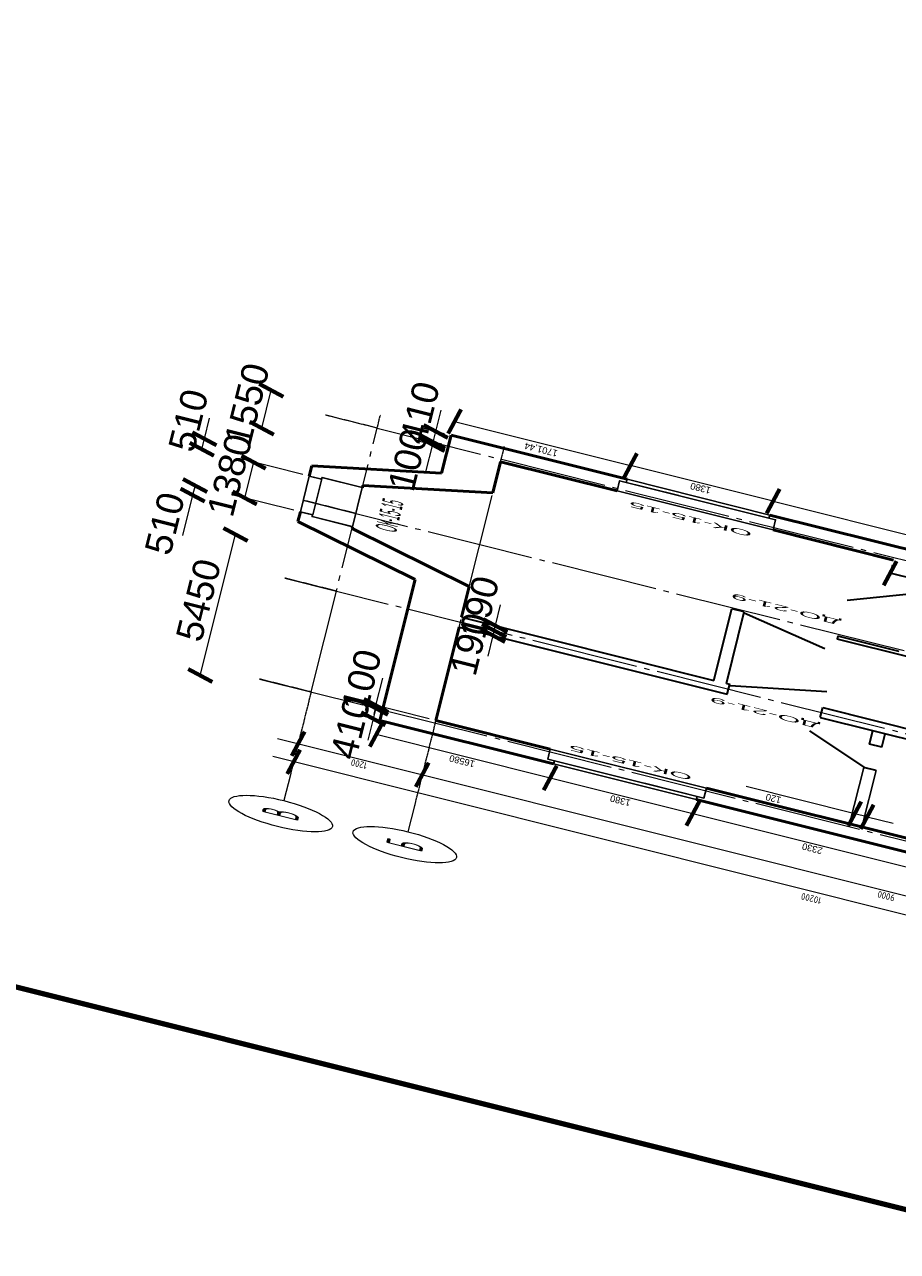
# Model space of a CAD drawing. Header units: millimetres. Extents: x -2096172177 to 2055029645, y -728784453 to 1899906214.
# Tile 32 of 109: x -1976196839 to -1955633114, y 1631205585 to 1660105062. Entities that reach past the tile are written whole.
import ezdxf
from ezdxf import colors
from ezdxf.entities.mleader import LeaderData, LeaderLine
from ezdxf.enums import TextEntityAlignment as Align
from ezdxf.math import Vec2, Vec3

# ---------------------------------------------------------------- set-up
doc = ezdxf.new("R2010")
doc.units = ezdxf.units.MM
doc.linetypes.add('DASHDOT_axis', pattern=[24, 20, -1.5, 1, -1.5])
for name, color, linetype, lineweight in [('Внутренние стены', 3, 'Continuous', 35), ('Двери', 20, 'Continuous', 25), ('Наружные стены', 1, 'Continuous', 50), ('Окна и двери', 4, 'Continuous', 25), ('Простенки и окна', 80, 'Continuous', 18), ('Размеры окон', 6, 'Continuous', 18), ('Размеры стен', 5, 'Continuous', 18), ('Рамка', 2, 'Continuous', 100), ('Толщины привязок', 130, 'Continuous', 18)]:
    doc.layers.add(name, color=color, linetype=linetype, lineweight=lineweight)
doc.styles.add('GOST-2.304_Type-B', font='GOST Common.ttf')
doc.styles.get("Standard").update_dxf_attribs({"font": 'arial.ttf'})
doc.styles.add('Аннотативный', font='arial.ttf')
doc.styles.add('стиль для стен', font='arial.ttf')
doc.dimstyles.new('Для размеров СТЕН', dxfattribs={"dimtxt": 2.5, "dimasz": 2.5, "dimexe": 1.25, "dimexo": 0.625, "dimtad": 1, "dimtxsty": 'стиль для стен', "dimblk": 'ARCHTICK', "dimcen": 2.5, "dimadec": 0, "dimazin": 0, "dimtfac": 1, "dimtmove": 0, "dimatfit": 3, "dimfxl": 1, "dimarcsym": 0})

# ---------------------------------------------------------------- blocks, each defined once
blk = doc.blocks.new('_ArchTick')
at = {"color": 0, "linetype": 'ByBlock', "const_width": 0.15}
blk.add_lwpolyline([(-0.5, -0.5), (0.5, 0.5)], dxfattribs=at)
blk = doc.blocks.new('*D447')
at = {"layer": 'Defpoints', "color": 0, "transparency": 16777216}
for p in [(1775592, 918304), (1775054, 916924), (1775592, 916924)]:
    blk.add_point(p, dxfattribs=at)
at = {"layer": 'Простенки и окна', "color": 0, "lineweight": -2, "transparency": 16777216}
blk.add_line((1775054, 918304), (1775054, 916924), dxfattribs=at)
at = {"layer": 'Простенки и окна', "color": 0, "lineweight": -2, "transparency": 16777216, "xscale": 250, "yscale": 250, "zscale": 250}
for p, rotation in [((1775054, 918304), 90), ((1775054, 916924), 270)]:
    blk.add_blockref('_ArchTick', p, dxfattribs=dict(at, rotation=rotation))
at = {"layer": 'Простенки и окна', "color": 0, "transparency": 16777216, "insert": (1774866, 917614), "char_height": 250, "attachment_point": 5, "rotation": 90, "style": 'стиль для стен'}
blk.add_mtext('1380', dxfattribs=at)
blk = doc.blocks.new('*D448')
at = {"layer": 'Defpoints', "color": 0, "transparency": 16777216}
for p in [(1782456, 921723), (1782456, 921184), (1783836, 921184)]:
    blk.add_point(p, dxfattribs=at)
at = {"layer": 'Размеры окон', "color": 0, "lineweight": -2, "transparency": 16777216}
for p, q in [((1782456, 921247), (1782456, 921848)), ((1783836, 921247), (1783836, 921848)), ((1783836, 921723), (1782456, 921723))]:
    blk.add_line(p, q, dxfattribs=at)
at = {"layer": 'Размеры окон', "color": 0, "lineweight": -2, "transparency": 16777216, "xscale": 250, "yscale": 250, "zscale": 250, "rotation": 180}
blk.add_blockref('_ArchTick', (1782456, 921723), dxfattribs=at)
at = {"layer": 'Размеры окон', "color": 0, "lineweight": -2, "transparency": 16777216, "xscale": 250, "yscale": 250, "zscale": 250}
blk.add_blockref('_ArchTick', (1783836, 921723), dxfattribs=at)
at = {"layer": 'Размеры окон', "color": 0, "transparency": 16777216, "insert": (1783146, 921910), "char_height": 250, "attachment_point": 5, "style": 'стиль для стен'}
blk.add_mtext('1380', dxfattribs=at)
blk = doc.blocks.new('*D449')
at = {"layer": 'Defpoints', "color": 0, "transparency": 16777216}
for p in [(1786609, 918285), (1787148, 918285), (1786609, 916905)]:
    blk.add_point(p, dxfattribs=at)
at = {"layer": 'Простенки и окна', "color": 0, "lineweight": -2, "transparency": 16777216}
blk.add_line((1787148, 916905), (1787148, 918285), dxfattribs=at)
at = {"layer": 'Простенки и окна', "color": 0, "lineweight": -2, "transparency": 16777216, "xscale": 250, "yscale": 250, "zscale": 250}
for p, rotation in [((1787148, 918285), 90), ((1787148, 916905), 270)]:
    blk.add_blockref('_ArchTick', p, dxfattribs=dict(at, rotation=rotation))
at = {"layer": 'Простенки и окна', "color": 0, "transparency": 16777216, "insert": (1786960, 917595), "char_height": 250, "attachment_point": 5, "rotation": 90, "style": 'стиль для стен'}
blk.add_mtext('1380', dxfattribs=at)
blk = doc.blocks.new('*D452')
at = {"layer": 'Defpoints', "color": 0, "transparency": 16777216}
for p in [(1776003, 920049), (1776103, 920055), (1776103, 919476)]:
    blk.add_point(p, dxfattribs=at)
at = {"layer": 'Толщины привязок', "color": 0, "lineweight": -2, "transparency": 16777216}
for p, q in [((1776003, 920111), (1776003, 920180)), ((1776103, 919539), (1776103, 920180)), ((1776003, 920055), (1775753, 920055)), ((1776003, 920055), (1776103, 920055)), ((1776103, 920055), (1777153, 920055))]:
    blk.add_line(p, q, dxfattribs=at)
at = {"layer": 'Толщины привязок', "color": 0, "lineweight": -2, "transparency": 16777216, "xscale": 250, "yscale": 250, "zscale": 250}
blk.add_blockref('_ArchTick', (1776003, 920055), dxfattribs=at)
at = {"layer": 'Толщины привязок', "color": 0, "lineweight": -2, "transparency": 16777216, "xscale": 250, "yscale": 250, "zscale": 250, "rotation": 180}
blk.add_blockref('_ArchTick', (1776103, 920055), dxfattribs=at)
at = {"layer": 'Толщины привязок', "color": 0, "transparency": 16777216, "insert": (1776878, 920242), "char_height": 250, "attachment_point": 5, "style": 'стиль для стен'}
blk.add_mtext('100', dxfattribs=at)
blk = doc.blocks.new('*D453')
at = {"layer": 'Defpoints', "color": 0, "transparency": 16777216}
for p in [(1775054, 916924), (1775054, 914589), (1775057, 914589)]:
    blk.add_point(p, dxfattribs=at)
at = {"layer": 'Простенки и окна', "color": 0, "lineweight": -2, "transparency": 16777216}
blk.add_line((1775057, 916924), (1775057, 914589), dxfattribs=at)
at = {"layer": 'Простенки и окна', "color": 0, "lineweight": -2, "transparency": 16777216, "xscale": 250, "yscale": 250, "zscale": 250}
for p, rotation in [((1775057, 916924), 90), ((1775057, 914589), 270)]:
    blk.add_blockref('_ArchTick', p, dxfattribs=dict(at, rotation=rotation))
at = {"layer": 'Простенки и окна', "color": 0, "transparency": 16777216, "insert": (1774869, 915757), "char_height": 250, "attachment_point": 5, "rotation": 90, "style": 'стиль для стен'}
blk.add_mtext('2330', dxfattribs=at)
blk = doc.blocks.new('*D454')
at = {"layer": 'Defpoints', "color": 0, "transparency": 16777216}
for p in [(1775048, 919986), (1775593, 919986), (1775054, 918304)]:
    blk.add_point(p, dxfattribs=at)
at = {"layer": 'Простенки и окна', "color": 0, "lineweight": -2, "transparency": 16777216}
blk.add_line((1775048, 918304), (1775048, 919986), dxfattribs=at)
at = {"layer": 'Простенки и окна', "color": 0, "lineweight": -2, "transparency": 16777216, "xscale": 250, "yscale": 250, "zscale": 250}
for p, rotation in [((1775048, 919986), 90), ((1775048, 918304), 270)]:
    blk.add_blockref('_ArchTick', p, dxfattribs=dict(at, rotation=rotation))
at = {"layer": 'Простенки и окна', "color": 0, "transparency": 16777216, "insert": (1774861, 919145), "char_height": 250, "attachment_point": 5, "rotation": 90, "style": 'стиль для стен'}
blk.add_mtext('16580', dxfattribs=at)
blk = doc.blocks.new('*D455')
at = {"layer": 'Defpoints', "color": 0, "transparency": 16777216}
for p in [(1781043, 921723), (1775593, 919986), (1781043, 919986)]:
    blk.add_point(p, dxfattribs=at)
at = {"layer": 'Простенки и окна', "color": 0, "lineweight": -2, "transparency": 16777216}
blk.add_line((1775593, 921723), (1781043, 921723), dxfattribs=at)
at = {"layer": 'Простенки и окна', "color": 0, "lineweight": -2, "transparency": 16777216, "xscale": 250, "yscale": 250, "zscale": 250, "rotation": 180}
blk.add_blockref('_ArchTick', (1775593, 921723), dxfattribs=at)
at = {"layer": 'Простенки и окна', "color": 0, "lineweight": -2, "transparency": 16777216, "xscale": 250, "yscale": 250, "zscale": 250}
blk.add_blockref('_ArchTick', (1781043, 921723), dxfattribs=at)
at = {"layer": 'Простенки и окна', "color": 0, "transparency": 16777216, "insert": (1778318, 921910), "char_height": 250, "attachment_point": 5, "style": 'стиль для стен'}
blk.add_mtext('5450', dxfattribs=at)
blk = doc.blocks.new('*D456')
at = {"layer": 'Defpoints', "color": 0, "transparency": 16777216}
for p in [(1782085, 922203), (1782456, 921723), (1782085, 921184)]:
    blk.add_point(p, dxfattribs=at)
at = {"layer": 'Простенки и окна', "color": 0, "lineweight": -2, "transparency": 16777216}
for p, q in [((1782085, 922203), (1780523, 922203)), ((1782456, 922203), (1782085, 922203))]:
    blk.add_line(p, q, dxfattribs=at)
at = {"layer": 'Простенки и окна', "color": 0, "lineweight": -2, "transparency": 16777216, "xscale": 250, "yscale": 250, "zscale": 250, "rotation": 180}
blk.add_blockref('_ArchTick', (1782085, 922203), dxfattribs=at)
at = {"layer": 'Простенки и окна', "color": 0, "lineweight": -2, "transparency": 16777216, "xscale": 250, "yscale": 250, "zscale": 250}
blk.add_blockref('_ArchTick', (1782456, 922203), dxfattribs=at)
at = {"layer": 'Простенки и окна', "color": 0, "transparency": 16777216, "insert": (1780798, 922391), "char_height": 250, "attachment_point": 5, "style": 'стиль для стен'}
blk.add_mtext('510', dxfattribs=at)
blk = doc.blocks.new('*D457')
at = {"layer": 'Defpoints', "color": 0, "transparency": 16777216}
for p in [(1784239, 922224), (1783836, 921723), (1784239, 921184)]:
    blk.add_point(p, dxfattribs=at)
at = {"layer": 'Простенки и окна', "color": 0, "lineweight": -2, "transparency": 16777216}
for p, q in [((1783836, 922224), (1784239, 922224)), ((1784239, 922224), (1785039, 922224))]:
    blk.add_line(p, q, dxfattribs=at)
at = {"layer": 'Простенки и окна', "color": 0, "lineweight": -2, "transparency": 16777216, "xscale": 250, "yscale": 250, "zscale": 250, "rotation": 180}
blk.add_blockref('_ArchTick', (1783836, 922224), dxfattribs=at)
at = {"layer": 'Простенки и окна', "color": 0, "lineweight": -2, "transparency": 16777216, "xscale": 250, "yscale": 250, "zscale": 250}
blk.add_blockref('_ArchTick', (1784239, 922224), dxfattribs=at)
at = {"layer": 'Простенки и окна', "color": 0, "transparency": 16777216, "insert": (1784764, 922411), "char_height": 250, "attachment_point": 5, "style": 'стиль для стен'}
blk.add_mtext('510', dxfattribs=at)
blk = doc.blocks.new('*D458')
at = {"layer": 'Defpoints', "color": 0, "transparency": 16777216}
for p in [(1786613, 921726), (1785148, 919986), (1786613, 919986)]:
    blk.add_point(p, dxfattribs=at)
at = {"layer": 'Простенки и окна', "color": 0, "lineweight": -2, "transparency": 16777216}
blk.add_line((1785148, 921726), (1786613, 921726), dxfattribs=at)
at = {"layer": 'Простенки и окна', "color": 0, "lineweight": -2, "transparency": 16777216, "xscale": 250, "yscale": 250, "zscale": 250, "rotation": 180}
blk.add_blockref('_ArchTick', (1785148, 921726), dxfattribs=at)
at = {"layer": 'Простенки и окна', "color": 0, "lineweight": -2, "transparency": 16777216, "xscale": 250, "yscale": 250, "zscale": 250}
blk.add_blockref('_ArchTick', (1786613, 921726), dxfattribs=at)
at = {"layer": 'Простенки и окна', "color": 0, "transparency": 16777216, "insert": (1785881, 921914), "char_height": 250, "attachment_point": 5, "style": 'стиль для стен'}
blk.add_mtext('1550', dxfattribs=at)
blk = doc.blocks.new('*D459')
at = {"layer": 'Defpoints', "color": 0, "transparency": 16777216}
for p in [(1786613, 919986), (1787148, 918285), (1787148, 918285)]:
    blk.add_point(p, dxfattribs=at)
at = {"layer": 'Простенки и окна', "color": 0, "lineweight": -2, "transparency": 16777216}
blk.add_line((1787148, 919986), (1787148, 918285), dxfattribs=at)
at = {"layer": 'Простенки и окна', "color": 0, "lineweight": -2, "transparency": 16777216, "xscale": 250, "yscale": 250, "zscale": 250}
for p, rotation in [((1787148, 919986), 90), ((1787148, 918285), 270)]:
    blk.add_blockref('_ArchTick', p, dxfattribs=dict(at, rotation=rotation))
at = {"layer": 'Простенки и окна', "color": 0, "transparency": 16777216, "insert": (1786935, 919135), "char_height": 250, "attachment_point": 5, "rotation": 90, "style": 'стиль для стен'}
blk.add_mtext('1701,44', dxfattribs=at)
blk = doc.blocks.new('*D460')
at = {"layer": 'Defpoints', "color": 0, "transparency": 16777216}
for p in [(1787148, 916905), (1787151, 913805), (1787151, 913805)]:
    blk.add_point(p, dxfattribs=at)
at = {"layer": 'Простенки и окна', "color": 0, "lineweight": -2, "transparency": 16777216}
blk.add_line((1787151, 916905), (1787151, 913805), dxfattribs=at)
at = {"layer": 'Простенки и окна', "color": 0, "lineweight": -2, "transparency": 16777216, "xscale": 250, "yscale": 250, "zscale": 250}
for p, rotation in [((1787151, 916905), 90), ((1787151, 913805), 270)]:
    blk.add_blockref('_ArchTick', p, dxfattribs=dict(at, rotation=rotation))
at = {"layer": 'Простенки и окна', "color": 0, "transparency": 16777216, "insert": (1786939, 915355), "char_height": 250, "attachment_point": 5, "rotation": 90, "style": 'стиль для стен'}
blk.add_mtext('3099,42', dxfattribs=at)
blk = doc.blocks.new('*D461')
at = {"layer": 'Defpoints', "color": 0, "transparency": 16777216}
for p in [(1786613, 920135), (1786203, 919986), (1786613, 919986)]:
    blk.add_point(p, dxfattribs=at)
at = {"layer": 'Толщины привязок', "color": 0, "lineweight": -2, "transparency": 16777216}
for p, q in [((1786203, 920049), (1786203, 920260)), ((1786613, 920049), (1786613, 920260)), ((1786203, 920135), (1786613, 920135)), ((1786613, 920135), (1787438, 920135))]:
    blk.add_line(p, q, dxfattribs=at)
at = {"layer": 'Толщины привязок', "color": 0, "lineweight": -2, "transparency": 16777216, "xscale": 250, "yscale": 250, "zscale": 250, "rotation": 180}
blk.add_blockref('_ArchTick', (1786203, 920135), dxfattribs=at)
at = {"layer": 'Толщины привязок', "color": 0, "lineweight": -2, "transparency": 16777216, "xscale": 250, "yscale": 250, "zscale": 250}
blk.add_blockref('_ArchTick', (1786613, 920135), dxfattribs=at)
at = {"layer": 'Толщины привязок', "color": 0, "transparency": 16777216, "insert": (1787150, 920322), "char_height": 250, "attachment_point": 5, "style": 'стиль для стен'}
blk.add_mtext('410', dxfattribs=at)
blk = doc.blocks.new('*D462')
at = {"layer": 'Defpoints', "color": 0, "transparency": 16777216}
for p in [(1786103, 920135), (1786203, 920135), (1786103, 920035)]:
    blk.add_point(p, dxfattribs=at)
at = {"layer": 'Толщины привязок', "color": 0, "lineweight": -2, "transparency": 16777216}
for p, q in [((1786103, 920097), (1786103, 920260)), ((1786203, 920197), (1786203, 920260)), ((1786103, 920135), (1785053, 920135)), ((1786203, 920135), (1786103, 920135)), ((1786203, 920135), (1786453, 920135))]:
    blk.add_line(p, q, dxfattribs=at)
at = {"layer": 'Толщины привязок', "color": 0, "lineweight": -2, "transparency": 16777216, "xscale": 250, "yscale": 250, "zscale": 250}
blk.add_blockref('_ArchTick', (1786103, 920135), dxfattribs=at)
at = {"layer": 'Толщины привязок', "color": 0, "lineweight": -2, "transparency": 16777216, "xscale": 250, "yscale": 250, "zscale": 250, "rotation": 180}
blk.add_blockref('_ArchTick', (1786203, 920135), dxfattribs=at)
at = {"layer": 'Толщины привязок', "color": 0, "transparency": 16777216, "insert": (1785328, 920322), "char_height": 250, "attachment_point": 5, "style": 'стиль для стен'}
blk.add_mtext('100', dxfattribs=at)
blk = doc.blocks.new('*D463')
at = {"layer": 'Defpoints', "color": 0, "transparency": 16777216}
for p in [(1775593, 920049), (1775593, 919986), (1776003, 919886)]:
    blk.add_point(p, dxfattribs=at)
at = {"layer": 'Толщины привязок', "color": 0, "lineweight": -2, "transparency": 16777216}
for p, q in [((1775593, 920049), (1775593, 920174)), ((1776003, 919949), (1776003, 920174)), ((1775593, 920049), (1774768, 920049)), ((1776003, 920049), (1775593, 920049))]:
    blk.add_line(p, q, dxfattribs=at)
at = {"layer": 'Толщины привязок', "color": 0, "lineweight": -2, "transparency": 16777216, "xscale": 250, "yscale": 250, "zscale": 250, "rotation": 180}
blk.add_blockref('_ArchTick', (1775593, 920049), dxfattribs=at)
at = {"layer": 'Толщины привязок', "color": 0, "lineweight": -2, "transparency": 16777216, "xscale": 250, "yscale": 250, "zscale": 250}
blk.add_blockref('_ArchTick', (1776003, 920049), dxfattribs=at)
at = {"layer": 'Толщины привязок', "color": 0, "transparency": 16777216, "insert": (1775055, 920236), "char_height": 250, "attachment_point": 5, "style": 'стиль для стен'}
blk.add_mtext('410', dxfattribs=at)
blk = doc.blocks.new('*D465')
at = {"layer": 'Defpoints', "color": 0, "transparency": 16777216}
for p in [(1779903, 919476), (1780093, 919476), (1780093, 919150)]:
    blk.add_point(p, dxfattribs=at)
at = {"layer": 'Толщины привязок', "color": 0, "lineweight": -2, "transparency": 16777216}
for p, q in [((1779903, 919414), (1779903, 919025)), ((1780093, 919414), (1780093, 919025)), ((1779903, 919150), (1780093, 919150)), ((1780093, 919150), (1780893, 919150))]:
    blk.add_line(p, q, dxfattribs=at)
at = {"layer": 'Толщины привязок', "color": 0, "lineweight": -2, "transparency": 16777216, "xscale": 250, "yscale": 250, "zscale": 250, "rotation": 180}
blk.add_blockref('_ArchTick', (1779903, 919150), dxfattribs=at)
at = {"layer": 'Толщины привязок', "color": 0, "lineweight": -2, "transparency": 16777216, "xscale": 250, "yscale": 250, "zscale": 250}
blk.add_blockref('_ArchTick', (1780093, 919150), dxfattribs=at)
at = {"layer": 'Толщины привязок', "color": 0, "transparency": 16777216, "insert": (1780618, 919338), "char_height": 250, "attachment_point": 5, "style": 'стиль для стен'}
blk.add_mtext('190', dxfattribs=at)
blk = doc.blocks.new('*D466')
at = {"layer": 'Defpoints', "color": 0, "transparency": 16777216}
for p in [(1779713, 919476), (1779713, 919150), (1779903, 919150)]:
    blk.add_point(p, dxfattribs=at)
at = {"layer": 'Толщины привязок', "color": 0, "lineweight": -2, "transparency": 16777216}
for p, q in [((1779713, 919414), (1779713, 919025)), ((1779903, 919213), (1779903, 919275)), ((1779713, 919150), (1778913, 919150)), ((1779903, 919150), (1779713, 919150))]:
    blk.add_line(p, q, dxfattribs=at)
at = {"layer": 'Толщины привязок', "color": 0, "lineweight": -2, "transparency": 16777216, "xscale": 250, "yscale": 250, "zscale": 250, "rotation": 180}
blk.add_blockref('_ArchTick', (1779713, 919150), dxfattribs=at)
at = {"layer": 'Толщины привязок', "color": 0, "lineweight": -2, "transparency": 16777216, "xscale": 250, "yscale": 250, "zscale": 250}
blk.add_blockref('_ArchTick', (1779903, 919150), dxfattribs=at)
at = {"layer": 'Толщины привязок', "color": 0, "transparency": 16777216, "insert": (1779188, 919338), "char_height": 250, "attachment_point": 5, "style": 'стиль для стен'}
blk.add_mtext('190', dxfattribs=at)
blk = doc.blocks.new('*D467')
at = {"layer": 'Defpoints', "color": 0, "transparency": 16777216}
for p in [(1785963, 915676), (1785591, 915296), (1785963, 915296)]:
    blk.add_point(p, dxfattribs=at)
at = {"layer": 'Толщины привязок', "color": 0, "lineweight": -2, "transparency": 16777216}
for p, q in [((1785900, 915676), (1785466, 915676)), ((1785591, 915676), (1785591, 915296)), ((1785900, 915296), (1785466, 915296)), ((1785591, 915296), (1785591, 914446))]:
    blk.add_line(p, q, dxfattribs=at)
at = {"layer": 'Толщины привязок', "color": 0, "lineweight": -2, "transparency": 16777216, "xscale": 250, "yscale": 250, "zscale": 250}
for p, rotation in [((1785591, 915676), 90), ((1785591, 915296), 270)]:
    blk.add_blockref('_ArchTick', p, dxfattribs=dict(at, rotation=rotation))
at = {"layer": 'Толщины привязок', "color": 0, "transparency": 16777216, "insert": (1785404, 914746), "char_height": 250, "attachment_point": 5, "rotation": 90, "style": 'стиль для стен'}
blk.add_mtext('380', dxfattribs=at)
blk = doc.blocks.new('_None')
blk = doc.blocks.new('*D470')
at = {"layer": 'Defpoints', "color": 0, "transparency": 16777216}
for p in [(1776524, 915450), (1776523, 915330), (1776524, 915330)]:
    blk.add_point(p, dxfattribs=at)
at = {"layer": 'Толщины привязок', "color": 0, "lineweight": -2, "transparency": 16777216}
for p, q in [((1776523, 915450), (1776523, 916500)), ((1776461, 915450), (1776398, 915450)), ((1776523, 915330), (1776523, 915450)), ((1776461, 915330), (1776398, 915330)), ((1776523, 915330), (1776523, 915080))]:
    blk.add_line(p, q, dxfattribs=at)
at = {"layer": 'Толщины привязок', "color": 0, "lineweight": -2, "transparency": 16777216, "xscale": 250, "yscale": 250, "zscale": 250}
for p, rotation in [((1776523, 915450), 270), ((1776523, 915330), 90)]:
    blk.add_blockref('_ArchTick', p, dxfattribs=dict(at, rotation=rotation))
at = {"layer": 'Толщины привязок', "color": 0, "transparency": 16777216, "insert": (1776336, 916225), "char_height": 250, "attachment_point": 5, "rotation": 90, "style": 'стиль для стен'}
blk.add_mtext('120', dxfattribs=at)
blk = doc.blocks.new('Фасад (на основе 1 эт)')
at = {"linetype": 'DASHDOT_axis'}
for p, q in [((1776002.891, 920676.049), (1776002.891, 921176.049)), ((1779902.891, 920676.049), (1779902.891, 921176.049)), ((1782902.891, 920676.049), (1782902.891, 921176.049)), ((1786202.891, 920676.049), (1786202.891, 921176.049)), ((1776002.891, 920676.049), (1772802.891, 920676.049)), ((1786202.891, 920676.049), (1786702.891, 920676.049)), ((1776002.891, 919476.049), (1772802.891, 919476.049)), ((1786202.891, 919476.049), (1786702.891, 919476.049))]:
    blk.add_line(p, q, dxfattribs=at)
at = {"linetype": 'DASHDOT_axis', "lineweight": 20, "ltscale": 100}
for p, q in [((1776002.891, 921176.049), (1776002.891, 910120.153)), ((1779902.891, 921176.049), (1779902.891, 910120.153)), ((1782902.891, 921176.049), (1782902.893, 910120.153)), ((1786196.787, 920674.987), (1786202.891, 908120.153))]:
    blk.add_line(p, q, dxfattribs=at)
at = {"linetype": 'Continuous'}
for p, q in [((1773302.891, 910476.049), (1773302.891, 920876.049)), ((1774002.891, 920876.049), (1774002.891, 919276.049)), ((1772802.891, 920676.049), (1771802.891, 920676.049)), ((1773365.391, 920676.049), (1773427.891, 920676.049)), ((1774065.391, 920676.049), (1774127.891, 920676.049)), ((1774002.891, 919676.049), (1774002.891, 910276.049)), ((1772802.891, 919476.049), (1771802.891, 919476.049)), ((1773940.391, 919476.049), (1773877.891, 919476.049)), ((1773940.391, 919476.049), (1773877.891, 919476.049))]:
    blk.add_line(p, q, dxfattribs=at)
at = {"linetype": 'DASHDOT_axis', "lineweight": 15, "ltscale": 100}
for p, q in [((1776002.893, 920676.047), (1786202.893, 920676.047)), ((1776002.891, 919476.049), (1786202.891, 919476.049))]:
    blk.add_line(p, q, dxfattribs=at)
at = {"linetype": 'Continuous'}
for centre in [(1771302.891, 920676.049), (1771302.891, 919476.049)]:
    blk.add_circle(centre, 500, dxfattribs=at)
at = {"layer": 'Внутренние стены'}
for p, q in [((1779712.891, 919476.049), (1779712.891, 916882.968)), ((1780092.891, 919476.049), (1780092.891, 917035.44)), ((1780092.891, 917035.44), (1782856.325, 917035.44)), ((1782856.325, 916915.44), (1782856.325, 917035.44)), ((1780092.891, 916915.44), (1780092.891, 916882.968)), ((1780092.891, 916915.44), (1782856.325, 916915.44)), ((1782820.514, 916912.811), (1782265.188, 916097.62)), ((1779712.891, 916882.968), (1780092.891, 916882.968)), ((1780056.78, 916875.326), (1780717.654, 915983.101)), ((1778289.662, 915459.942), (1779124.832, 916047.504)), ((1782832.891, 916008.464), (1782712.891, 916008.464)), ((1782712.891, 915296.049), (1782712.891, 916008.464)), ((1782832.891, 915415.44), (1782832.891, 916008.464)), ((1784223.605, 916005.524), (1785063.392, 915424.946)), ((1779712.891, 915982.968), (1779712.891, 912751.049)), ((1779712.891, 915982.968), (1780092.891, 915982.968)), ((1780092.891, 915982.968), (1780092.891, 913596.049)), ((1785592.891, 915415.44), (1785592.891, 915676.049)), ((1778287.428, 915354.187), (1778287.428, 915474.187)), ((1779187.428, 915474.187), (1779712.891, 915474.187)), ((1779187.428, 915354.187), (1779187.428, 915474.187))]:
    blk.add_line(p, q, dxfattribs=at)
at = {"layer": 'Внутренние стены', "lineweight": 30}
blk.add_line((1776102.891, 915474.187), (1778287.428, 915474.187), dxfattribs=at)
at = {"layer": 'Внутренние стены', "color": 3, "lineweight": 30}
blk.add_line((1776102.891, 915354.187), (1778287.428, 915354.187), dxfattribs=at)
at = {"layer": 'Внутренние стены', "color": 3}
blk.add_line((1779187.428, 915354.187), (1779712.891, 915354.187), dxfattribs=at)
at = {"layer": 'Наружные стены'}
for p, q in [((1781042.827, 919986.049), (1782085.318, 921184.467)), ((1782085.318, 921184.467), (1782455.891, 921184.467)), ((1783835.891, 921184.467), (1784239.135, 921184.467)), ((1784239.135, 921184.467), (1785148.396, 919986.049)), ((1781275.9, 919476.049), (1782317.633, 920674.467)), ((1782317.633, 920674.467), (1782390.891, 920674.467)), ((1783900.891, 920674.467), (1783985.903, 920674.467)), ((1783985.903, 920674.467), (1784900.657, 919476.049)), ((1775592.891, 919986.049), (1781042.827, 919986.049)), ((1775592.891, 918304.294), (1775592.891, 919986.049)), ((1785148.396, 919986.049), (1786612.891, 919986.049)), ((1786612.891, 919986.049), (1786612.891, 918284.605)), ((1776102.891, 919476.049), (1779712.891, 919476.049)), ((1776102.891, 918369.294), (1776102.891, 919476.049)), ((1780092.891, 919476.049), (1781275.9, 919476.049)), ((1784900.657, 919476.049), (1786102.891, 919476.049)), ((1786102.891, 919476.049), (1786102.891, 918349.605)), ((1775592.891, 914589.187), (1775592.891, 916924.294)), ((1776102.891, 914654.187), (1776102.891, 916859.294)), ((1786102.891, 916839.605), (1786102.891, 915676.049)), ((1786612.891, 916904.605), (1786612.891, 913805.188))]:
    blk.add_line(p, q, dxfattribs=at)
at = {"layer": 'Наружные стены', "lineweight": 25}
for points in [[(1782455.892, 921189.521), (1782455.892, 921066.049), (1782390.892, 921066.049), (1782390.892, 920679.521)], [(1783835.892, 921186.049), (1783835.892, 921066.049), (1783900.892, 921066.049), (1783900.892, 920676.049)], [(1775596.363, 918304.294), (1775716.363, 918304.294), (1775716.363, 918369.294), (1776106.363, 918369.294)], [(1786612.891, 918284.605), (1786492.891, 918284.605), (1786492.891, 918349.605), (1786102.891, 918349.605)], [(1775592.891, 916924.294), (1775716.363, 916924.294), (1775716.363, 916859.294), (1776102.891, 916859.294)], [(1786612.891, 916904.605), (1786492.891, 916904.605), (1786492.891, 916839.605), (1786102.891, 916839.605)]]:
    blk.add_lwpolyline(points, dxfattribs=at)
at = {"layer": 'Окна и двери'}
for p, q in [((1783835.891, 921184.467), (1782455.891, 921184.467)), ((1782455.891, 921184.467), (1782455.891, 921064.467)), ((1783835.891, 921064.467), (1783835.891, 921184.467)), ((1782390.891, 920676.049), (1782390.891, 921064.467)), ((1782455.891, 921064.467), (1783900.891, 921064.467)), ((1783900.891, 921064.467), (1783835.891, 921064.467)), ((1783900.891, 921064.467), (1783900.891, 920676.049)), ((1783900.891, 920676.049), (1782390.891, 920676.049)), ((1775716.363, 918304.294), (1775592.891, 918304.294)), ((1775592.891, 918304.294), (1775592.891, 916924.294)), ((1775716.363, 918369.294), (1775716.363, 918304.294)), ((1775716.363, 916924.294), (1775716.363, 918369.294)), ((1775716.363, 918369.294), (1776102.891, 918369.294)), ((1776102.891, 918369.294), (1776102.891, 916859.294)), ((1786102.891, 916839.605), (1786102.891, 918349.605)), ((1786102.891, 918349.605), (1786492.891, 918349.605)), ((1786492.891, 918349.605), (1786492.891, 917774.605)), ((1786612.891, 918284.605), (1786492.891, 918284.605)), ((1786492.891, 918284.605), (1786492.891, 916839.605)), ((1786612.891, 916904.605), (1786612.891, 918284.605)), ((1775716.363, 916859.294), (1775716.363, 917434.294)), ((1775592.891, 916924.294), (1775716.363, 916924.294)), ((1776102.891, 916859.294), (1775716.363, 916859.294)), ((1786492.891, 916839.605), (1786102.891, 916839.605)), ((1786492.891, 916839.605), (1786492.891, 916904.605)), ((1786492.891, 916904.605), (1786612.891, 916904.605))]:
    blk.add_line(p, q, dxfattribs=at)
at = {"layer": 'Размеры стен'}
blk.add_line((1776102.891, 914654.187), (1776102.891, 915354.187), dxfattribs=at)
at = {"layer": 'Рамка'}
blk.add_line((1762583.109, 912472.164), (1762583.109, 971872.164), dxfattribs=at)
at = {"linetype": 'Continuous', "xscale": 250, "yscale": 250, "zscale": 250}
for p, rotation in [((1773302.891, 920676.049), 90), ((1774002.891, 920676.049), 90), ((1774002.891, 919476.049), 90), ((1774002.891, 919476.049), 270)]:
    blk.add_blockref('_ArchTick', p, dxfattribs=dict(at, rotation=rotation))
at = {"linetype": 'Continuous', "style": 'GOST-2.304_Type-B'}
for s, p in [('В', (1771302.891, 920676.049)), ('Б', (1771302.891, 919476.049))]:
    blk.add_text(s, height=350, dxfattribs=at).set_placement(p, align=Align.MIDDLE_CENTER)
at = {"linetype": 'Continuous', "char_height": 250, "attachment_point": 5, "rotation": 90, "style": 'GOST-2.304_Type-B', "bg_fill": 3, "box_fill_scale": 1.1, "bg_fill_color": 256, "bg_fill_true_color": 13158600, "bg_fill_transparency": 0}
for s, insert in [('1200', (1773815.391, 920076.049)), ('10200', (1773045.721, 915653.215)), ('9000', (1773815.391, 914976.049))]:
    blk.add_mtext(s, dxfattribs=dict(at, insert=insert))
at = {"layer": 'Двери', "style": 'Аннотативный'}
for p in [(1783435.848, 916011.469), (1779478.096, 915968.654)]:
    blk.add_text('ДО-21-9', height=200, rotation=90, dxfattribs=at).set_placement(p)
at = {"layer": 'Размеры окон', "style": 'Аннотативный'}
blk.add_text('ОК-15-15', height=200, dxfattribs=at).set_placement((1782546.672, 920264.836))
for p in [(1785840.741, 917022.624), (1776438.523, 917014.38)]:
    blk.add_text('ОК-15-15', height=200, rotation=90, dxfattribs=at).set_placement(p)
at = {"layer": 'Простенки и окна'}
for base, p1, p2, text, picture, middle in [((1782085.318, 922203.012), (1782455.891, 921722.975), (1782085.318, 921184.467), '510', '*D456', (1780797.818, 922203.012)), ((1781042.827, 921722.909), (1775592.891, 919986.049), (1781042.827, 919986.049), '5450', '*D455', (1778317.859, 921722.909))]:
    dim = blk.add_linear_dim(base=base, p1=p1, p2=p2, text=text, dimstyle='Для размеров СТЕН', override={"dimse1": 1, "dimse2": 1}, dxfattribs=at)
    dim.commit()
    dim.dimension.update_dxf_attribs({"geometry": picture, "text_midpoint": middle, "dimtype": 128})
for base, p1, p2, text, picture, middle in [((1784239.135, 922223.904), (1783835.891, 921722.975), (1784239.135, 921184.467), '510', '*D457', (1784764.135, 922411.404)), ((1786612.891, 921726.214), (1785148.396, 919986.049), (1786612.891, 919986.049), '1550', '*D458', (1785880.644, 921913.714))]:
    dim = blk.add_linear_dim(base=base, p1=p1, p2=p2, text=text, dimstyle='Для размеров СТЕН', override={"dimse1": 1, "dimse2": 1}, dxfattribs=at)
    dim.commit()
    dim.dimension.update_dxf_attribs({"geometry": picture, "text_midpoint": middle})
for base, p1, p2, text, picture, middle in [((1775048.252, 919986.049), (1775053.709, 918304.294), (1775592.891, 919986.049), '16580', '*D454', (1774860.752, 919145.171)), ((1775056.792, 914589.187), (1775053.709, 916924.294), (1775053.709, 914589.187), '2330', '*D453', (1774869.292, 915756.741))]:
    dim = blk.add_linear_dim(base=base, p1=p1, p2=p2, angle=90, text=text, dimstyle='Для размеров СТЕН', override={"dimse1": 1, "dimse2": 1}, dxfattribs=at)
    dim.commit()
    dim.dimension.update_dxf_attribs({"geometry": picture, "text_midpoint": middle})
for base, p1, p2, angle, picture, middle in [((1787147.938, 918284.605), (1786612.891, 919986.049), (1787147.938, 918284.605), 90, '*D459', (1786935.438, 919135.327)), ((1775053.709, 916924.294), (1775592.217, 918304.294), (1775592.217, 916924.294), 270, '*D447', (1774866.209, 917614.294)), ((1787147.938, 918284.605), (1786609.43, 916904.605), (1786609.43, 918284.605), 90, '*D449', (1786960.438, 917594.605)), ((1787151.125, 913805.188), (1787147.938, 916904.605), (1787151.125, 913805.188), 90, '*D460', (1786938.625, 915354.896))]:
    dim = blk.add_linear_dim(base=base, p1=p1, p2=p2, angle=angle, dimstyle='Для размеров СТЕН', override={"dimse1": 1, "dimse2": 1}, dxfattribs=at)
    dim.commit()
    dim.dimension.update_dxf_attribs({"geometry": picture, "text_midpoint": middle})
at = {"layer": 'Размеры окон'}
dim = blk.add_linear_dim(base=(1782455.891, 921722.975), p1=(1783835.891, 921184.467), p2=(1782455.891, 921184.467), angle=180, dimstyle='Для размеров СТЕН', dxfattribs=at)
dim.commit()
dim.dimension.update_dxf_attribs({"geometry": '*D448', "text_midpoint": (1783145.891, 921910.475)})
at = {"layer": 'Толщины привязок'}
for base, p1, p2, picture, middle in [((1786102.891, 920134.501), (1786202.891, 920134.501), (1786102.891, 920034.501), '*D462', (1785327.891, 920322.001)), ((1786612.891, 920134.501), (1786202.891, 919986.049), (1786612.891, 919986.049), '*D461', (1787150.391, 920322.001)), ((1775592.891, 920048.549), (1776002.891, 919886.049), (1775592.891, 919986.049), '*D463', (1775055.391, 920236.049)), ((1776102.891, 920054.756), (1776002.891, 920048.549), (1776102.891, 919476.049), '*D452', (1776877.891, 920242.256)), ((1779712.891, 919150.275), (1779902.891, 919150.275), (1779712.891, 919476.049), '*D466', (1779187.891, 919337.775)), ((1780092.891, 919150.275), (1779902.891, 919476.049), (1780092.891, 919476.049), '*D465', (1780617.891, 919337.775))]:
    dim = blk.add_linear_dim(base=base, p1=p1, p2=p2, dimstyle='Для размеров СТЕН', dxfattribs=at)
    dim.commit()
    dim.dimension.update_dxf_attribs({"geometry": picture, "text_midpoint": middle})
dim = blk.add_linear_dim(base=(1776523.368, 915330.373), p1=(1776523.82, 915450.373), p2=(1776523.82, 915330.373), angle=90, dimstyle='Для размеров СТЕН', dxfattribs=at)
dim.commit()
dim.dimension.update_dxf_attribs({"geometry": '*D470', "text_midpoint": (1776523.368, 916225.373), "dimtype": 128})
dim = blk.add_linear_dim(base=(1785591.205, 915296.049), p1=(1785962.891, 915676.049), p2=(1785962.891, 915296.049), angle=90, dimstyle='Для размеров СТЕН', dxfattribs=at)
dim.commit()
dim.dimension.update_dxf_attribs({"geometry": '*D467', "text_midpoint": (1785403.705, 914746.049)})
at = {"layer": 'Наружные стены'}
ml = blk.add_multileader_mtext('Standard', dxfattribs=at)
ml.set_content('', color=256)
ml.set_leader_properties()
ml.set_arrow_properties(name='NONE')
ml.build(insert=Vec2(0, 0))
ctx = ml.context
ctx.base_point, ctx.plane_origin = Vec3(1781283.9, 919476.049), Vec3(1780092.891, 919476.049)
notes = []
notes.append((ctx, [(0, (1, 1, 0), (1781275.9, 919476.049), (1, 0), 8, [(0, [(1780092.891, 919476.049)], 0, [])])]))
ctx.mtext.insert, ctx.mtext.flow_direction = Vec3(1781285.9, 919478.049), 5
for ctx, leaders in notes:
    for number, flags, end, landing, length, lines in leaders:
        leader = LeaderData()
        leader.index, (leader.has_last_leader_line, leader.has_dogleg_vector, leader.attachment_direction) = number, flags
        leader.last_leader_point, leader.dogleg_vector, leader.dogleg_length = Vec3(end), Vec3(landing), length
        for number, points, colour, breaks in lines:
            line = LeaderLine()
            line.index, line.vertices, line.color, line.breaks = number, Vec3.list(points), colors.encode_raw_color(colour), breaks
            leader.lines.append(line)
        ctx.leaders.append(leader)

msp = doc.modelspace()

# ---------------------------------------------------------------- block references
at = {"layer": 'Толщины привязок', "xscale": 628.2340773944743, "yscale": 2510.435367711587, "zscale": 628.2340773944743, "rotation": 75.95032694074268}
msp.add_blockref('Фасад (на основе 1 эт)', (1849251.57, 917631.158), dxfattribs=at)

doc.saveas('drawing.dxf')
